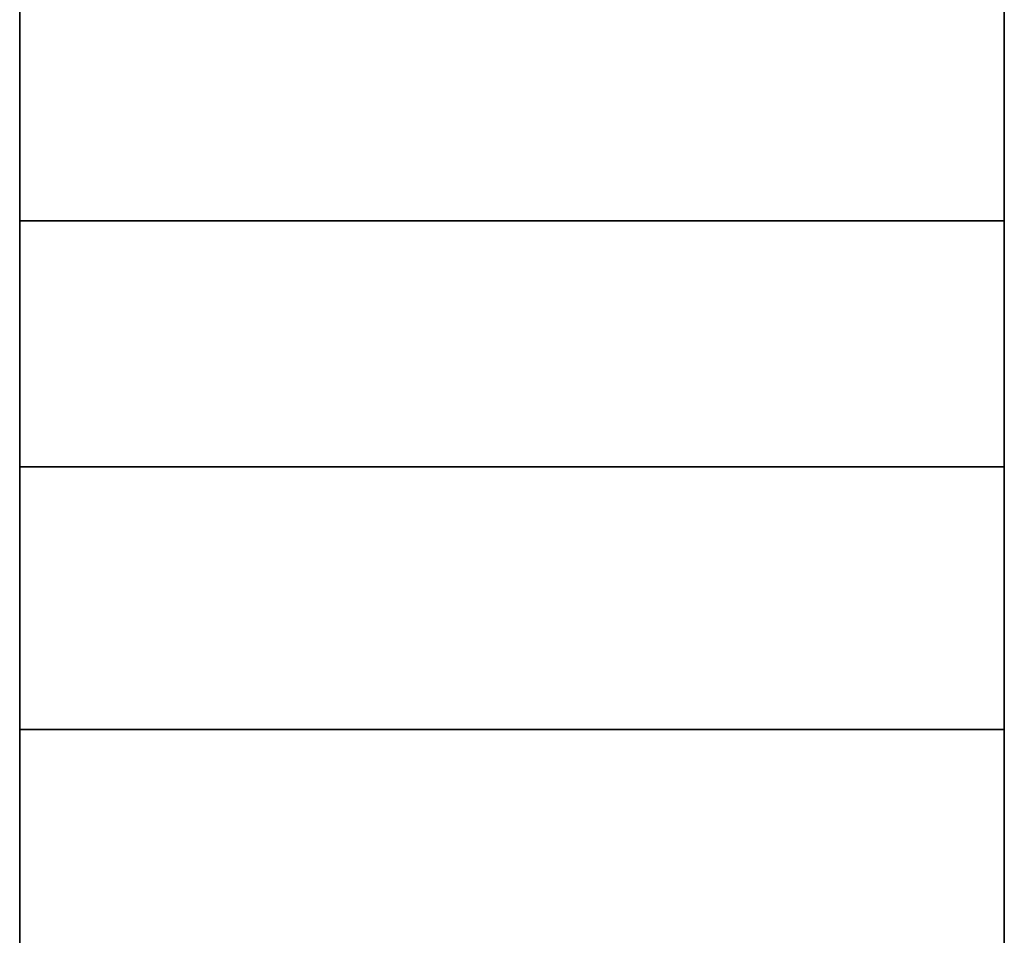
# Model space of a CAD drawing. Header units: millimetres. Extents: x 61846 to 198573, y 13020 to 52988.
# Tile 235 of 240: x 188216 to 188666, y 25319 to 25737. Entities that reach past the tile are written whole.
import ezdxf

# ---------------------------------------------------------------- set-up
doc = ezdxf.new("R2010")
doc.units = ezdxf.units.MM
doc.layers.add('A-COLS', color=52, linetype='Continuous', lineweight=35)

# ---------------------------------------------------------------- blocks, each defined once
blk = doc.blocks.new('28_PBT_SC_staal_H-profiel_gekromd_dak toneeltoren_S355_HE200B_betondak_as R_3531939 - 28_PBT_SC_staal_H-profiel_gekromd_dak toneeltoren_S355_HE200B_betondak_as R_3531939-313701-GZ lierenkamer 4')
at = {"layer": 'A-COLS', "color": 250, "lineweight": 25}
for p, q in [((-47782.02, 25645.22), (-47782.02, 25749.1)), ((-47782.02, 25749.1), (-47782.02, 25645.22)), ((-47332.02, 25749.1), (-47332.02, 25645.22)), ((-47332.02, 25645.22), (-47332.02, 25749.1)), ((-47782.02, 25532.88), (-47782.02, 25645.22)), ((-47332.02, 25645.22), (-47782.02, 25645.22)), ((-47782.02, 25645.22), (-47782.02, 25532.88)), ((-47782.02, 25645.22), (-47332.02, 25645.22)), ((-47332.02, 25645.22), (-47332.02, 25532.88)), ((-47332.02, 25532.88), (-47332.02, 25645.22)), ((-47782.02, 25412.89), (-47782.02, 25532.88)), ((-47782.02, 25532.88), (-47332.02, 25532.88)), ((-47332.02, 25532.88), (-47782.02, 25532.88)), ((-47782.02, 25532.88), (-47782.02, 25412.89)), ((-47332.02, 25532.88), (-47332.02, 25412.89)), ((-47332.02, 25412.89), (-47332.02, 25532.88)), ((-47782.02, 25286.14), (-47782.02, 25412.89)), ((-47332.02, 25412.89), (-47782.02, 25412.89)), ((-47782.02, 25412.89), (-47782.02, 25286.14)), ((-47782.02, 25412.89), (-47332.02, 25412.89)), ((-47332.02, 25412.89), (-47332.02, 25286.14)), ((-47332.02, 25286.14), (-47332.02, 25412.89))]:
    blk.add_line(p, q, dxfattribs=at)
blk = doc.blocks.new('28_PBT_SC_staal_H-profiel_gekromd_dak toneeltoren_S355_HE200B_betondak_as R_3531939 - 28_PBT_SC_staal_H-profiel_gekromd_dak toneeltoren_S355_HE200B_betondak_as R_3531939-313705-GZ lierenkamer 4')
blk.add_blockref('28_PBT_SC_staal_H-profiel_gekromd_dak toneeltoren_S355_HE200B_betondak_as R_3531939 - 28_PBT_SC_staal_H-profiel_gekromd_dak toneeltoren_S355_HE200B_betondak_as R_3531939-313701-GZ lierenkamer 4', (0, 0))
blk = doc.blocks.new('TadP_A_CON_CONSTRUCTIE_rvt-6-GZ lierenkamer 4')
at = {"layer": 'A-COLS', "color": 10, "lineweight": 18}
blk.add_blockref('28_PBT_SC_staal_H-profiel_gekromd_dak toneeltoren_S355_HE200B_betondak_as R_3531939 - 28_PBT_SC_staal_H-profiel_gekromd_dak toneeltoren_S355_HE200B_betondak_as R_3531939-313705-GZ lierenkamer 4', (0, 0), dxfattribs=at)

msp = doc.modelspace()

# ---------------------------------------------------------------- block references
at = {"color": 210, "lineweight": 5}
msp.add_blockref('TadP_A_CON_CONSTRUCTIE_rvt-6-GZ lierenkamer 4', (235997.82, 0), dxfattribs=at)

doc.saveas('drawing.dxf')
